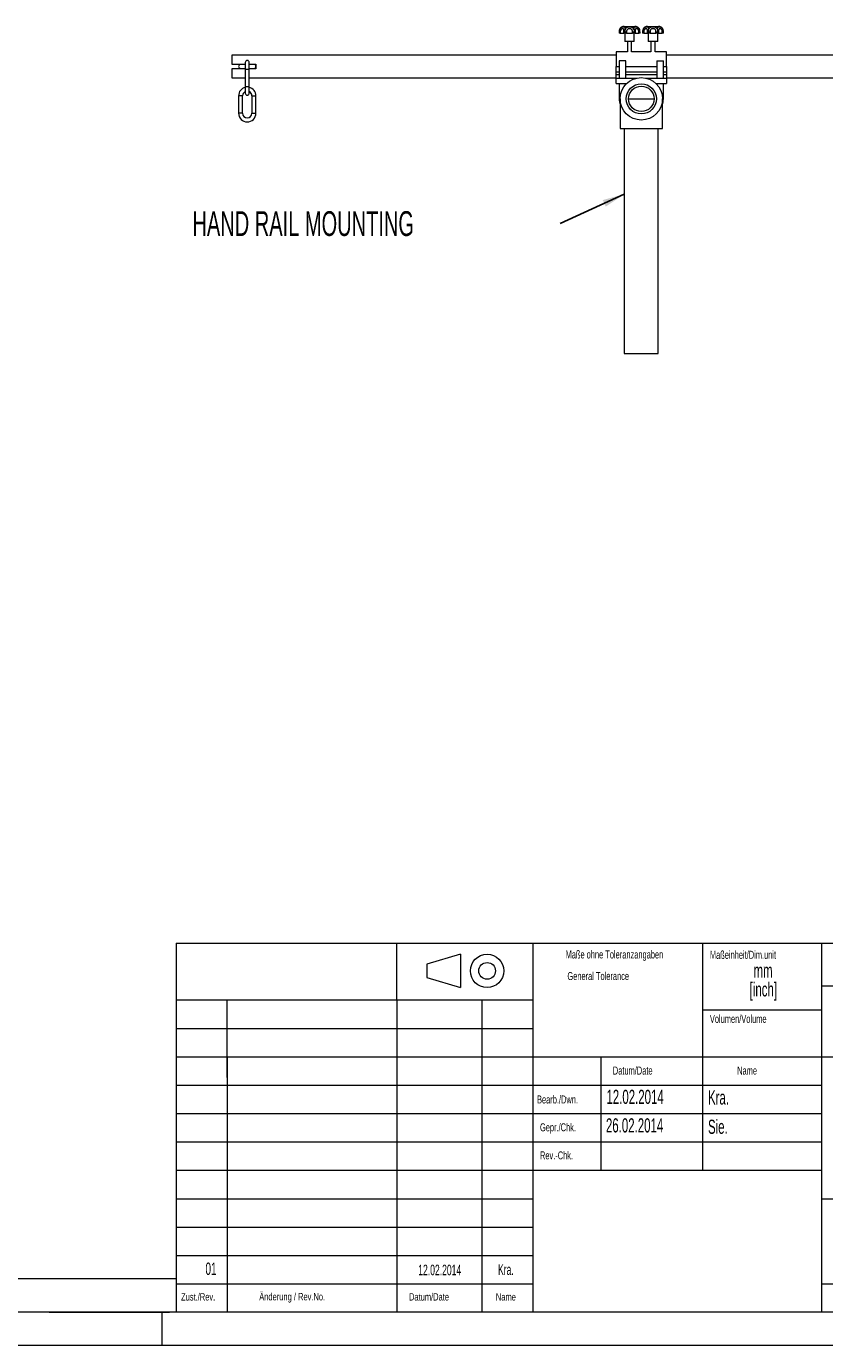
# Model space of a CAD drawing. Header units: millimetres. Extents: x 0 to 594, y 0 to 420.
# Tile 38 of 49: x 384 to 503, y 0 to 198. Entities that reach past the tile are written whole.
import ezdxf

# ---------------------------------------------------------------- set-up
doc = ezdxf.new("R2010")
doc.units = ezdxf.units.MM
doc.styles.add('SLDTEXTSTYLE0', font='TXT', dxfattribs={"width": 0.605})
doc.styles.add('SLDTEXTSTYLE1', font='TXT', dxfattribs={"width": 0.638186})
doc.dimstyles.new('SLDDIMSTYLE6', dxfattribs={"dimtxt": 0, "dimasz": 3.302, "dimexe": 0, "dimexo": 0.0625, "dimgap": 0, "dimtad": 0, "dimtih": 1, "dimtoh": 1, "dimdec": 0, "dimrnd": 1e-09, "dimzin": 0, "dimdsep": 46, "dimtxsty": 'Standard', "dimsah": 1, "dimcen": 0.09, "dimadec": 0, "dimazin": 0, "dimtfac": 3.302, "dimtdec": 0, "dimtofl": 0, "dimtmove": 0, "dimatfit": 3, "dimfxl": 1, "dimfrac": 2, "dimtolj": 1, "dimtzin": 0, "dimarcsym": 0})

# ---------------------------------------------------------------- blocks, each defined once
blk = doc.blocks.new('SW_NOTE_3')
at = {"color": 0, "linetype": 'Continuous', "lineweight": 0, "char_height": 2.117, "attachment_point": 2, "style": 'SLDTEXTSTYLE0'}
for s, insert in [('mm', (2.38, 2.73)), ('[inch]', (2.42, -0.09))]:
    blk.add_mtext(s, dxfattribs=dict(at, insert=insert))
blk = doc.blocks.new('SW_NOTE_15')
at = {"color": 0, "linetype": 'Continuous', "lineweight": 0, "insert": (-55.01, 1.85), "char_height": 3.7042, "attachment_point": 1, "style": 'SLDTEXTSTYLE0'}
blk.add_mtext('HAND RAIL MOUNTING', dxfattribs=at)

msp = doc.modelspace()

# ---------------------------------------------------------------- linework, layer by layer
at = {"color": 7, "linetype": 'Continuous', "lineweight": 15}
for p, q in [((473.14314, 197.5081), (473.93426, 197.5081)), ((473.93426, 197.5081), (474.74314, 197.5081)), ((476.64314, 197.5081), (477.44378, 197.5081)), ((477.44378, 197.5081), (478.24314, 197.5081)), ((472.37986, 196.7081), (472.37986, 196.5081)), ((472.38151, 196.7081), (472.37986, 196.7081)), ((472.38151, 196.5081), (472.37986, 196.5081)), ((472.38151, 196.7081), (472.55159, 196.7081)), ((472.38151, 196.7081), (472.38151, 196.5081)), ((472.55159, 196.5081), (472.38151, 196.5081)), ((472.38305, 196.72534), (472.38238, 196.70812)), ((472.55159, 196.7081), (472.55159, 196.5081)), ((472.55159, 196.5081), (473.09853, 196.5081)), ((473.09853, 196.7081), (473.23393, 196.7081)), ((473.09853, 196.5081), (473.09853, 196.7081)), ((473.23393, 196.5081), (473.09853, 196.5081)), ((473.23393, 196.7081), (473.48261, 196.7081)), ((473.23393, 196.7081), (473.23393, 196.5081)), ((473.48261, 196.5081), (473.23393, 196.5081)), ((473.24314, 196.5081), (473.24314, 195.2581)), ((473.48261, 196.7081), (473.48261, 196.5081)), ((473.48261, 196.5081), (474.37221, 196.5081)), ((474.37221, 196.7081), (474.6204, 196.7081)), ((474.37221, 196.5081), (474.37221, 196.7081)), ((474.6204, 196.5081), (474.37221, 196.5081)), ((474.6204, 196.7081), (474.76041, 196.7081)), ((474.6204, 196.7081), (474.6204, 196.5081)), ((474.76041, 196.5081), (474.6204, 196.5081)), ((474.64314, 195.2581), (474.64314, 196.5081)), ((474.76041, 196.7081), (474.76041, 196.5081)), ((474.76041, 196.5081), (475.32278, 196.5081)), ((475.15871, 197.38488), (475.13926, 197.39806)), ((475.32278, 196.7081), (475.49687, 196.7081)), ((475.32278, 196.5081), (475.32278, 196.7081)), ((475.49687, 196.5081), (475.32278, 196.5081)), ((475.49687, 196.5081), (475.49687, 196.7081)), ((475.49929, 196.5081), (475.49687, 196.5081)), ((475.49929, 196.5081), (475.49929, 196.7081)), ((475.8836, 196.7081), (475.8836, 196.5081)), ((475.88565, 196.5081), (475.8836, 196.5081)), ((475.88565, 196.7081), (476.05789, 196.7081)), ((475.88565, 196.7081), (475.88565, 196.5081)), ((476.05789, 196.5081), (475.88565, 196.5081)), ((476.05789, 196.7081), (476.05789, 196.5081)), ((476.05789, 196.5081), (476.61314, 196.5081)), ((476.61314, 196.7081), (476.75102, 196.7081)), ((476.61314, 196.5081), (476.61314, 196.7081)), ((476.75102, 196.5081), (476.61314, 196.5081)), ((476.74314, 196.5081), (476.74314, 195.2581)), ((476.75102, 196.7081), (476.99945, 196.7081)), ((476.75102, 196.7081), (476.75102, 196.5081)), ((476.99945, 196.5081), (476.75102, 196.5081)), ((476.99945, 196.7081), (476.99945, 196.5081)), ((476.99945, 196.5081), (477.88911, 196.5081)), ((477.88911, 196.7081), (478.13757, 196.7081)), ((477.88911, 196.5081), (477.88911, 196.7081)), ((478.13757, 196.5081), (477.88911, 196.5081)), ((478.13757, 196.7081), (478.27512, 196.7081)), ((478.13757, 196.7081), (478.13757, 196.5081)), ((478.27512, 196.5081), (478.13757, 196.5081)), ((478.14314, 195.2581), (478.14314, 196.5081)), ((478.27512, 196.7081), (478.27512, 196.5081)), ((478.27512, 196.5081), (478.82925, 196.5081)), ((478.66797, 197.3789), (478.64869, 197.39173)), ((478.82925, 196.7081), (479.0012, 196.7081)), ((478.82925, 196.5081), (478.82925, 196.7081)), ((479.0012, 196.5081), (478.82925, 196.5081)), ((479.0012, 196.5081), (479.0012, 196.7081)), ((479.00319, 196.5081), (479.0012, 196.5081)), ((479.00319, 196.5081), (479.00319, 196.7081)), ((473.64314, 193.7081), (471.94314, 193.7081)), ((471.94314, 193.7081), (471.94314, 191.5081)), ((474.64314, 195.2581), (473.24314, 195.2581)), ((473.64314, 195.2581), (473.64314, 193.7081)), ((474.24314, 193.7081), (474.24314, 195.2581)), ((477.14314, 193.7081), (474.24314, 193.7081)), ((478.14314, 195.2581), (476.74314, 195.2581)), ((477.14314, 195.2581), (477.14314, 193.7081)), ((477.74314, 193.7081), (477.74314, 195.2581)), ((479.44314, 193.7081), (477.74314, 193.7081)), ((479.44314, 191.5081), (479.44314, 193.7081)), ((471.94314, 193.1931), (414.44314, 193.1931)), ((414.44314, 193.1931), (414.44314, 191.8581)), ((414.44314, 191.8581), (416.44313, 191.8581)), ((416.44313, 191.8081), (415.74314, 191.8081)), ((416.44313, 192.1081), (416.44313, 191.1081)), ((417.04314, 191.1081), (417.04314, 192.1081)), ((417.04314, 191.8581), (418.04314, 191.8581)), ((417.74314, 191.8081), (417.04314, 191.8081)), ((418.04314, 191.8581), (418.04314, 191.1581)), ((472.39314, 192.3581), (472.39314, 189.7581)), ((473.39314, 192.3581), (472.39314, 192.3581)), ((473.39314, 189.7581), (473.39314, 192.3581)), ((477.99314, 192.3581), (477.99314, 189.7581)), ((477.99314, 192.3581), (478.99314, 192.3581)), ((478.99314, 189.7581), (478.99314, 192.3581)), ((529.44314, 193.1931), (479.44314, 193.1931)), ((414.44314, 191.1581), (414.44314, 189.8231)), ((416.44313, 191.1581), (414.44314, 191.1581)), ((414.44314, 189.8231), (416.44313, 189.8231)), ((415.74314, 191.2081), (416.44313, 191.2081)), ((416.44313, 191.1081), (416.44313, 188.5081)), ((417.04314, 191.2081), (417.74314, 191.2081)), ((418.04314, 191.1581), (417.04314, 191.1581)), ((417.04314, 188.5081), (417.04314, 191.1081)), ((417.04314, 189.8231), (471.94314, 189.8231)), ((471.94314, 190.6581), (471.94314, 191.5081)), ((471.94314, 190.2581), (471.94314, 190.6581)), ((472.39314, 190.2581), (471.94314, 190.2581)), ((471.94314, 189.7581), (471.94314, 190.2581)), ((471.94314, 188.9581), (471.94314, 189.7581)), ((471.94314, 189.7581), (475.00712, 189.7581)), ((477.99314, 190.2581), (473.39314, 190.2581)), ((476.37916, 189.7581), (479.44314, 189.7581)), ((479.44314, 190.2581), (478.99314, 190.2581)), ((479.44314, 191.5081), (479.44314, 190.6581)), ((479.44314, 190.6581), (479.44314, 190.2581)), ((479.44314, 190.2581), (479.44314, 189.7581)), ((479.44314, 189.8231), (529.44314, 189.8231)), ((479.44314, 189.7581), (479.44314, 188.9581)), ((416.44313, 188.5081), (416.44313, 187.5081)), ((417.04314, 187.5081), (417.04314, 188.5081)), ((471.94314, 188.9581), (473.50439, 188.9581)), ((472.39314, 188.9581), (472.39314, 186.6581)), ((473.39314, 188.84685), (473.39314, 188.9581)), ((477.88189, 188.9581), (479.44314, 188.9581)), ((477.99314, 188.9581), (477.99314, 188.84685)), ((478.99314, 186.6581), (478.99314, 188.9581)), ((415.44314, 187.1081), (415.44314, 184.5081)), ((416.04314, 184.5081), (416.04314, 187.1081)), ((417.44314, 187.1081), (417.44314, 184.5081)), ((418.04314, 184.5081), (418.04314, 187.1081)), ((472.51814, 186.6581), (472.51814, 182.2131)), ((473.78814, 186.6581), (477.59814, 186.6581)), ((478.86814, 182.2131), (478.86814, 186.6581)), ((472.51814, 182.2131), (478.86814, 182.2131)), ((473.15314, 182.2131), (473.15314, 148.5581)), ((478.23314, 148.5581), (478.23314, 182.2131)), ((473.15314, 148.5581), (478.23314, 148.5581))]:
    msp.add_line(p, q, dxfattribs=at)
at = {"color": 8, "linetype": 'Continuous', "lineweight": 15}
for p, q in [((475.49687, 196.7081), (475.49929, 196.7081)), ((475.88361, 196.7081), (475.88565, 196.7081)), ((479.0012, 196.7081), (479.00319, 196.7081)), ((416.44313, 191.1081), (416.74314, 191.1081)), ((416.74314, 191.1081), (417.04314, 191.1081)), ((471.94314, 191.5081), (472.39314, 191.5081)), ((472.39314, 190.6581), (471.94314, 190.6581)), ((473.39314, 191.5081), (477.99314, 191.5081)), ((477.99314, 190.6581), (473.39314, 190.6581)), ((478.99314, 191.5081), (479.44314, 191.5081)), ((479.44314, 190.6581), (478.99314, 190.6581)), ((416.44313, 188.5081), (416.74314, 188.5081)), ((416.74314, 188.5081), (417.04314, 188.5081)), ((416.04314, 187.1081), (415.44314, 187.1081)), ((417.44314, 187.1081), (418.04314, 187.1081)), ((472.51814, 186.6581), (472.39314, 186.6581)), ((478.86814, 186.6581), (478.99314, 186.6581)), ((417.44314, 184.5081), (418.04314, 184.5081))]:
    msp.add_line(p, q, dxfattribs=at)
at = {"color": 133, "linetype": 'Continuous', "lineweight": 0, "true_color": 0x71e1e1}
for p, q in [((406.12, 60.25), (406.12, 5)), ((406.12, 60.25), (589, 60.25)), ((406.12, 60.25), (406.12, 5)), ((406.12, 60.25), (589, 60.25)), ((439.14, 51.73767), (439.14, 60.25)), ((459.46, 60.25), (459.46, 5)), ((484.86, 60.25), (484.86, 26.25)), ((484.86, 60.25), (484.86, 26.25)), ((502.64, 60.25), (502.64, 5)), ((448.62639, 58.60468), (443.62639, 57.10468)), ((448.62639, 58.60468), (448.62639, 53.60468)), ((443.62639, 57.10468), (443.62639, 55.10468)), ((443.62639, 55.10468), (448.62639, 53.60468)), ((502.64, 53.875), (589, 53.875)), ((406.12, 51.75), (459.46, 51.75)), ((413.74393, 40.13927), (413.74393, 51.75)), ((439.14, 51.73767), (439.14, 5)), ((451.84873, 51.78353), (451.84, 5)), ((484.86, 50.25), (502.64, 50.25)), ((406.12, 47.5), (459.46, 47.5)), ((406.28233, 43.25), (459.9654, 43.25)), ((413.74, 43.25), (413.74, 5)), ((459.46, 43.25), (589, 43.25)), ((469.62, 43.25), (469.62, 26.25)), ((406.12, 39), (459.46, 39)), ((459.46, 39), (502.64, 39)), ((406.12, 34.75), (459.46, 34.75)), ((459.46, 34.75), (502.64, 34.75)), ((406.12, 30.5), (459.46, 30.5)), ((459.46, 30.5), (502.64, 30.5)), ((406.12, 26.25), (459.46, 26.25)), ((459.46, 26.25), (502.64, 26.25)), ((406.12, 22), (459.46, 22)), ((502.64, 22), (589, 22)), ((406.12, 17.75), (459.46, 17.75)), ((406.12, 13.5), (459.46, 13.5)), ((406.12, 10), (10, 10)), ((406.12, 9.25), (459.46, 9.25)), ((502.64, 9.25), (589, 9.25)), ((589, 5), (5, 5)), ((387.12, 5), (405.12, 5)), ((404, 0), (404, 5)), ((594, 0), (0, 0))]:
    msp.add_line(p, q, dxfattribs=at)
at = {"color": 7, "linetype": 'Continuous', "lineweight": 15}
for radius in [3.175, 2.25425, 1.905]:
    msp.add_circle((475.69314, 186.6581), radius, dxfattribs=at)
at = {"color": 133, "linetype": 'Continuous', "lineweight": 0, "true_color": 0x71e1e1}
for radius in [2.5, 1.25]:
    msp.add_circle((452.62639, 56.10468), radius, dxfattribs=at)
at = {"color": 7, "linetype": 'Continuous', "lineweight": 15}
for centre, radius, start, end in [((473.14314, 196.7081), 0.8, 90, 120.7738892), ((474.74314, 196.7081), 0.8, 60.1398838, 90), ((476.64314, 196.7081), 0.8, 90, 120.2093898), ((478.24314, 196.7081), 0.8, 59.3218569, 90), ((415.74314, 191.5081), 0.3, 90, 180), ((416.74314, 192.1081), 0.3, 0, 180), ((417.74314, 191.5081), 0.3, 0, 90), ((415.74314, 191.5081), 0.3, 180, 270), ((417.74314, 191.5081), 0.3, 270, 0), ((416.74314, 187.1081), 1.3, 103.3423638, 180), ((416.74314, 187.1081), 0.7, 115.3769335, 180), ((416.74314, 187.1081), 1.3, 0, 76.6576362), ((416.74314, 187.1081), 0.7, 0, 64.6230665), ((416.74314, 187.5081), 0.3, 180, 0), ((475.69314, 186.6581), 3.3, 180, 195.8203529), ((475.69314, 186.6581), 3.3, 344.1796471, 0), ((416.74314, 184.5081), 1.3, 180.0046251, 0), ((416.74314, 184.5081), 0.7, 180, 0)]:
    msp.add_arc(centre, radius, start, end, dxfattribs=at)
for points, knots in [([(472.4499, 197.04009), (472.44966, 197.03954), (472.43703, 197.01117), (472.39654, 196.90462), (472.38785, 196.79099), (472.38151, 196.7081)], [0, 0, 0, 0, 0.0053024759, 0.2744013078, 1, 1, 1, 1]), ([(472.73166, 197.39326), (472.72934, 197.39217), (472.69448, 197.37576), (472.63105, 197.32138), (472.54332, 197.22758), (472.46921, 197.10843), (472.41463, 196.96964), (472.38439, 196.83964), (472.38341, 196.75673), (472.38305, 196.72534)], [0, 0, 0, 0, 0.012258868, 0.184444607, 0.352822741, 0.534669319, 0.711549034, 0.89079633, 1, 1, 1, 1]), ([(472.4499, 197.04009), (472.48326, 197.09539), (472.55479, 197.21395), (472.72286, 197.34876), (472.90842, 197.42624), (473.03647, 197.44378), (473.13399, 197.43752), (473.17908, 197.41399), (473.2207, 197.3571), (473.24657, 197.28164), (473.26009, 197.15851), (473.26379, 197.069), (473.26499, 197.04009)], [0, 0, 0, 0, 0.11294639, 0.242170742, 0.383709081, 0.499518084, 0.54206869, 0.679357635, 0.70337908, 0.820487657, 0.94201589, 1, 1, 1, 1]), ([(473.09853, 196.7081), (473.09808, 196.75466), (473.09721, 196.84559), (473.08835, 196.9689), (473.06888, 197.06674), (473.02775, 197.14115), (472.95097, 197.17208), (472.84009, 197.16365), (472.72594, 197.11084), (472.63463, 197.01602), (472.57523, 196.89358), (472.55344, 196.78539), (472.55196, 196.72357), (472.55159, 196.7081)], [0, 0, 0, 0, 0.094746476, 0.185057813, 0.268002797, 0.347818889, 0.4669306, 0.589552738, 0.68957047, 0.777061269, 0.873820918, 0.968427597, 1, 1, 1, 1]), ([(473.26499, 197.04009), (473.26488, 197.03954), (473.25914, 197.01117), (473.24076, 196.90462), (473.23681, 196.79099), (473.23393, 196.7081)], [0, 0, 0, 0, 0.005302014, 0.274401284, 1, 1, 1, 1]), ([(473.26499, 197.04009), (473.29446, 197.09539), (473.35766, 197.21395), (473.51682, 197.34876), (473.71413, 197.42624), (473.88814, 197.44378), (474.05838, 197.43752), (474.17239, 197.41399), (474.311, 197.3571), (474.42958, 197.28164), (474.53382, 197.15851), (474.57684, 197.069), (474.59074, 197.04009)], [0, 0, 0, 0, 0.11294658, 0.242170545, 0.383709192, 0.499518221, 0.542068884, 0.679357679, 0.703379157, 0.820487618, 0.94201614, 1, 1, 1, 1]), ([(474.37221, 196.7081), (474.36935, 196.75466), (474.36378, 196.84559), (474.31841, 196.9689), (474.24624, 197.06674), (474.1328, 197.14115), (473.97643, 197.17208), (473.80649, 197.16365), (473.66364, 197.11084), (473.56399, 197.01602), (473.50497, 196.89358), (473.48436, 196.78539), (473.48296, 196.72357), (473.48261, 196.7081)], [0, 0, 0, 0, 0.094746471, 0.18505792, 0.268002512, 0.347818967, 0.466930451, 0.589552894, 0.689570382, 0.777061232, 0.873820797, 0.968427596, 1, 1, 1, 1]), ([(474.59074, 197.04009), (474.59413, 197.09539), (474.6014, 197.21395), (474.6318, 197.34876), (474.69229, 197.42624), (474.78123, 197.44378), (474.89599, 197.43752), (474.99307, 197.41399), (475.1243, 197.3571), (475.24629, 197.28164), (475.36275, 197.15851), (475.4127, 197.069), (475.42883, 197.04009)], [0, 0, 0, 0, 0.112946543, 0.242170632, 0.383709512, 0.499518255, 0.542068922, 0.679357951, 0.703379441, 0.820488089, 0.942016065, 1, 1, 1, 1]), ([(474.59074, 197.04009), (474.59084, 197.03954), (474.60588, 196.96168), (474.61858, 196.84898), (474.62004, 196.73609), (474.6204, 196.7081)], [0, 0, 0, 0, 0.00530444, 0.753391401, 1, 1, 1, 1]), ([(475.32278, 196.7081), (475.31967, 196.75466), (475.3136, 196.84559), (475.26588, 196.9689), (475.19536, 197.06674), (475.09503, 197.14115), (474.97682, 197.17208), (474.87579, 197.16365), (474.81181, 197.11084), (474.77885, 197.01602), (474.76466, 196.89358), (474.76075, 196.78539), (474.76048, 196.72357), (474.76041, 196.7081)], [0, 0, 0, 0, 0.094746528, 0.185057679, 0.268002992, 0.347818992, 0.46693045, 0.589552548, 0.689570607, 0.777061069, 0.873820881, 0.968427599, 1, 1, 1, 1]), ([(475.49783, 196.70833), (475.49652, 196.75303), (475.49375, 196.84805), (475.4595, 196.98818), (475.40475, 197.12098), (475.33217, 197.23495), (475.24999, 197.32689), (475.19073, 197.3683), (475.16198, 197.38839)], [0, 0, 0, 0, 0.154444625, 0.328285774, 0.502247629, 0.672567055, 0.841087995, 1, 1, 1, 1]), ([(475.49687, 196.7081), (475.49056, 196.79099), (475.48191, 196.90461), (475.44165, 197.01118), (475.42907, 197.03954), (475.42883, 197.04009)], [0, 0, 0, 0, 0.725598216, 0.994696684, 1, 1, 1, 1]), ([(476.23468, 197.39585), (476.20343, 197.37468), (476.1415, 197.33272), (476.05423, 197.23808), (475.97893, 197.12183), (475.92236, 196.98422), (475.8886, 196.84416), (475.88635, 196.75051), (475.88534, 196.70818)], [0, 0, 0, 0, 0.167490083, 0.33196094, 0.508655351, 0.68258341, 0.856548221, 1, 1, 1, 1]), ([(475.95386, 197.04009), (475.95361, 197.03954), (475.94102, 197.01117), (475.90063, 196.90462), (475.89197, 196.79099), (475.88565, 196.7081)], [0, 0, 0, 0, 0.0053021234, 0.2744017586, 1, 1, 1, 1]), ([(475.95386, 197.04009), (475.98735, 197.09539), (476.05915, 197.21395), (476.22804, 197.34876), (476.41483, 197.42624), (476.5443, 197.44378), (476.64348, 197.43752), (476.68988, 197.41399), (476.73321, 197.3571), (476.76064, 197.28164), (476.77562, 197.15851), (476.77994, 197.069), (476.78133, 197.04009)], [0, 0, 0, 0, 0.112946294, 0.242170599, 0.383709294, 0.499517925, 0.542068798, 0.679357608, 0.70337924, 0.820487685, 0.942015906, 1, 1, 1, 1]), ([(476.61314, 196.7081), (476.61265, 196.75466), (476.6117, 196.84559), (476.60224, 196.9689), (476.58185, 197.06674), (476.53939, 197.14115), (476.46097, 197.17208), (476.34856, 197.16365), (476.23332, 197.11084), (476.14137, 197.01602), (476.08164, 196.89358), (476.05974, 196.78539), (476.05826, 196.72357), (476.05789, 196.7081)], [0, 0, 0, 0, 0.094746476, 0.185057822, 0.268002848, 0.347818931, 0.466930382, 0.589552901, 0.689570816, 0.777060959, 0.873820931, 0.96842759, 1, 1, 1, 1]), ([(476.78133, 197.04009), (476.78122, 197.03954), (476.77563, 197.01117), (476.75768, 196.90462), (476.75383, 196.79099), (476.75102, 196.7081)], [0, 0, 0, 0, 0.005301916, 0.274401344, 1, 1, 1, 1]), ([(476.78133, 197.04009), (476.81058, 197.09539), (476.87328, 197.21395), (477.03138, 197.34876), (477.22773, 197.42624), (477.40143, 197.44378), (477.57178, 197.43752), (477.68618, 197.41399), (477.82547, 197.3571), (477.94476, 197.28164), (478.04978, 197.15851), (478.09315, 197.069), (478.10716, 197.04009)], [0, 0, 0, 0, 0.112946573, 0.242170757, 0.383709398, 0.499518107, 0.542068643, 0.679357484, 0.703379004, 0.820487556, 0.942015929, 1, 1, 1, 1]), ([(477.88911, 196.7081), (477.88624, 196.75466), (477.88062, 196.84559), (477.83496, 196.9689), (477.76241, 197.06674), (477.64853, 197.14115), (477.49185, 197.17208), (477.322, 197.16365), (477.17953, 197.11084), (477.08033, 197.01602), (477.02167, 196.89358), (477.00119, 196.78539), (476.9998, 196.72357), (476.99945, 196.7081)], [0, 0, 0, 0, 0.094746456, 0.185057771, 0.268002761, 0.347818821, 0.466930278, 0.589552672, 0.689570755, 0.777061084, 0.873820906, 0.9684276, 1, 1, 1, 1]), ([(478.10716, 197.04009), (478.11014, 197.09539), (478.11652, 197.21395), (478.14478, 197.34876), (478.20284, 197.42624), (478.28996, 197.44378), (478.40321, 197.43752), (478.49947, 197.41399), (478.62982, 197.3571), (478.75116, 197.28164), (478.86713, 197.15851), (478.91689, 197.069), (478.93297, 197.04009)], [0, 0, 0, 0, 0.112946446, 0.242170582, 0.383709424, 0.49951803, 0.542068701, 0.679357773, 0.703379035, 0.820487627, 0.942015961, 1, 1, 1, 1]), ([(478.10716, 197.04009), (478.10727, 197.03954), (478.12266, 196.96167), (478.13572, 196.84898), (478.1372, 196.73609), (478.13757, 196.7081)], [0, 0, 0, 0, 0.005304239, 0.753391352, 1, 1, 1, 1]), ([(478.82925, 196.7081), (478.82615, 196.75466), (478.82011, 196.84559), (478.77263, 196.9689), (478.70255, 197.06674), (478.603, 197.14115), (478.48605, 197.17208), (478.38666, 197.16365), (478.32424, 197.11084), (478.29249, 197.01602), (478.27907, 196.89358), (478.27543, 196.78539), (478.27518, 196.72357), (478.27512, 196.7081)], [0, 0, 0, 0, 0.094746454, 0.185057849, 0.268002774, 0.347818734, 0.466930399, 0.589552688, 0.689570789, 0.777061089, 0.873820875, 0.968427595, 1, 1, 1, 1]), ([(479.00162, 196.7083), (479.00038, 196.75261), (478.99771, 196.84728), (478.96335, 196.98721), (478.90814, 197.12033), (478.83472, 197.23451), (478.75421, 197.32412), (478.69706, 197.36377), (478.67082, 197.38197)], [0, 0, 0, 0, 0.155648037, 0.332529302, 0.509689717, 0.682984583, 0.85444839, 1, 1, 1, 1]), ([(479.0012, 196.7081), (478.99488, 196.79099), (478.98622, 196.90462), (478.9458, 197.01117), (478.93321, 197.03954), (478.93297, 197.04009)], [0, 0, 0, 0, 0.72559833, 0.994698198, 1, 1, 1, 1])]:
    msp.add_open_spline(points, degree=3, knots=knots, dxfattribs=at)
at = {"color": 8, "linetype": 'Continuous', "lineweight": 15}
for points, knots in [([(472.73423, 197.39432), (472.73148, 197.3932), (472.72266, 197.3896), (472.67267, 197.35437), (472.58884, 197.28281), (472.50063, 197.15839), (472.46229, 197.06897), (472.4499, 197.04009)], [0, 0, 0, 0, 0.032666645, 0.105136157, 0.458435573, 0.825070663, 1, 1, 1, 1]), ([(475.42883, 197.04009), (475.40375, 197.09497), (475.34999, 197.21264), (475.24471, 197.33329), (475.18284, 197.37041), (475.15871, 197.38488)], [0, 0, 0, 0, 0.347733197, 0.74558263, 1, 1, 1, 1]), ([(476.24147, 197.3976), (476.23655, 197.39564), (476.22578, 197.39134), (476.17419, 197.35507), (476.09102, 197.28251), (476.00404, 197.15842), (475.96611, 197.06898), (475.95386, 197.04009)], [0, 0, 0, 0, 0.059266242, 0.129743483, 0.473328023, 0.829880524, 1, 1, 1, 1]), ([(478.93297, 197.04009), (478.90761, 197.09491), (478.85324, 197.21246), (478.74978, 197.33028), (478.68963, 197.36603), (478.66797, 197.3789)], [0, 0, 0, 0, 0.358704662, 0.769105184, 1, 1, 1, 1]), ([(416.04314, 184.5081), (416.03863, 184.5081), (416.02961, 184.5081), (415.96024, 184.5081), (415.86107, 184.5081), (415.74314, 184.5081), (415.6252, 184.5081), (415.52604, 184.5081), (415.45667, 184.5081), (415.44765, 184.5081), (415.44314, 184.5081)], [0, 0, 0, 0, 0.125001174, 0.249999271, 0.37500046, 0.5, 0.62499954, 0.750000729, 0.874998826, 1, 1, 1, 1])]:
    msp.add_open_spline(points, degree=3, knots=knots, dxfattribs=at)

# ---------------------------------------------------------------- block references
at = {"color": 7, "linetype": 'Continuous', "lineweight": 0}
for name, p in [('SW_NOTE_15', (463.55894, 167.9878)), ('SW_NOTE_3', (491.5282, 54.48035))]:
    msp.add_blockref(name, p, dxfattribs=at)

# ---------------------------------------------------------------- texts
at = {"color": 254, "linetype": 'Continuous', "lineweight": 0, "true_color": 0xe8e8e8, "style": 'SLDTEXTSTYLE1'}
for s, insert, char_height, attachment_point in [('Maße ohne Toleranzangaben', (471.66962, 59.16058), 1.2, 2), ('Maßeinheit/Dim.unit', (485.95423, 59.1081), 1.2, 1), ('General Tolerance', (464.6375, 55.93056), 1.2, 1), ('Volumen/Volume', (485.95423, 49.51915), 1.2, 1), ('Datum/Date', (471.4375, 41.78058), 1.2, 1), ('Name', (490.0375, 41.78058), 1.2, 1), ('Bearb./Dwn.', (460.09575, 37.45113), 1.2, 1), ('Gepr./Chk.', (460.5375, 33.28058), 1.2, 1), ('Rev.-Chk.', (460.5375, 29.08058), 1.2, 1), ('Zust./Rev.', (406.8375, 7.85168), 1.1, 1), ('Änderung / Rev.No.', (418.5375, 7.87414), 1.1, 1), ('Datum/Date', (440.9375, 7.85168), 1.1, 1), ('Name', (453.9375, 7.85168), 1.1, 1)]:
    msp.add_mtext(s, dxfattribs=dict(at, insert=insert, char_height=char_height, attachment_point=attachment_point))
at = {"color": 7, "linetype": 'Continuous', "lineweight": 0, "style": 'SLDTEXTSTYLE0'}
for s, insert, char_height, attachment_point in [('12.02.2014', (470.47779, 38.29952), 2.116667, 1), ('Kra.', (485.6713, 38.20383), 2.116667, 1), ('26.02.2014', (470.40448, 34.03096), 2.116667, 1), ('Sie.', (485.6713, 33.82387), 2.116667, 1), ('01', (411.32375, 12.43072), 1.852083, 2), ('12.02.2014', (445.53747, 12.11926), 1.5875, 2), ('Kra.', (455.43434, 12.174), 1.5875, 2)]:
    msp.add_mtext(s, dxfattribs=dict(at, insert=insert, char_height=char_height, attachment_point=attachment_point))

# ---------------------------------------------------------------- leaders
at = {"color": 7, "linetype": 'Continuous', "lineweight": 0}
msp.add_leader([(473.15314, 172.3906), (463.55894, 167.9878)], dimstyle='SLDDIMSTYLE6', dxfattribs=at)

doc.saveas('drawing.dxf')
